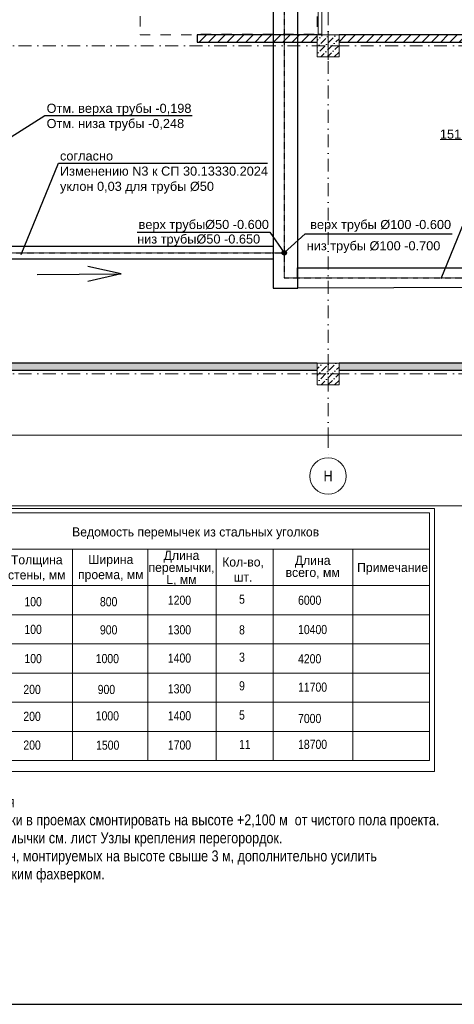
# Model space of a CAD drawing. Header units: millimetres. Extents: x -2890 to 117730, y -526 to 88572.
# Tile 38 of 65: x 86630 to 98547, y 5 to 27014. Entities that reach past the tile are written whole.
import ezdxf
from ezdxf import colors
from ezdxf.entities.mleader import LeaderData, LeaderLine
from ezdxf.math import Vec2, Vec3
from ezdxf.xclip import XClip

# ---------------------------------------------------------------- set-up
doc = ezdxf.new("R2010")
doc.units = ezdxf.units.MM
doc.header["$MEASUREMENT"] = 0
doc.header["$XCLIPFRAME"] = 2
doc.set_wipeout_variables(frame=1)
for name, pattern in [('Wipeout_Contour', [1000, 0, -1000]), ('Штриховая', [564.444447, 282.222223, -282.222223]), ('Штрихпунктирная', [6.702778, 3.527778, -1.763889, 0, -1.411111])]:
    doc.linetypes.add(name, pattern=pattern)
for name, color, linetype in [('ВК_К1', 34, 'Continuous'), ('ВК_Размер', 7, 'Continuous'), ('ВК_Текст', 7, 'Continuous'), ('Конструктив - Колонны', 7, 'Continuous'), ('Конструктив - стены бассейнов жб нов', 7, 'Continuous'), ('Конструктив - Стены Блок 200 нов', 7, 'Continuous'), ('Конструктив - Стены Внутр сущ.', 7, 'Continuous'), ('Маркер_Разрезы_Сечения уличных бань', 7, 'Continuous'), ('Размер - Конструктив нов', 7, 'Continuous'), ('Чертеж и Рисунок', 7, 'Continuous'), ('Элемент Модели - Зона', 7, 'Continuous'), ('Элемент Модели - Оси', 7, 'Continuous')]:
    doc.layers.add(name, color=color, linetype=linetype)
doc.styles.get("Standard").update_dxf_attribs({"font": 'ARIALUNI.TTF', "height": 250})
doc.styles.add('СГЕНЕРИР_СТИЛЬ_1', font='ARIALN.TTF')
doc.styles.add('СГЕНЕРИР_СТИЛЬ_3', font='txt')
doc.styles.add('СГЕНЕРИР_СТИЛЬ_4', font='arial.ttf')
pattern_1 = [(45, (-30913.89, 8295.99), (-127.27922, 127.27922), [])]
pattern_2 = [(45, (-30913.9, 8296), (-183.84776, 183.84776), [195, -65, 0, -65]), (45, (-30890.9, 8502.82), (-183.84776, 183.84776), [195, -65, 0, -65])]

# ---------------------------------------------------------------- blocks, each defined once
blk = doc.blocks.new('Чертеж_5_4', base_point=(-301.22, 184.65))
at = {"layer": 'Размер - Конструктив нов', "color": 7, "linetype": 'Continuous', "lineweight": 15}
blk.add_line((958.78, 157.9), (958.78, 161.16), dxfattribs=at)
at = {"layer": 'Элемент Модели - Оси', "color": 7, "linetype": 'Штрихпунктирная', "lineweight": 15}
blk.add_line((958.78, 161.16), (958.78, 154.9), dxfattribs=at)
at = {"layer": 'Элемент Модели - Оси', "color": 7, "linetype": 'Continuous', "lineweight": 15}
blk.add_circle((958.78, 149.9), 5, dxfattribs=at)
at = {"layer": 'Элемент Модели - Оси', "color": 7, "linetype": 'Continuous', "lineweight": 15, "insert": (957.52, 149.92), "char_height": 3, "attachment_point": 4, "style": 'СГЕНЕРИР_СТИЛЬ_1'}
blk.add_mtext('\\A1;\\pt0;H', dxfattribs=at)
blk = doc.blocks.new('Чертеж_9_8', base_point=(-999.2, 262.01))
at = {"layer": 'Маркер_Разрезы_Сечения уличных бань', "color": 7, "linetype": 'Continuous', "lineweight": 15}
for p, q in [((852.57, 139.84), (986.56, 139.84)), ((852.57, 139.84), (852.57, 129.84)), ((986.56, 139.84), (986.56, 71.84)), ((852.57, 129.84), (986.56, 129.84)), ((852.57, 129.84), (852.57, 71.84)), ((869.69, 129.84), (869.69, 71.84)), ((888.71, 129.84), (888.71, 71.84)), ((909.37, 129.84), (909.37, 71.84)), ((928.07, 129.84), (928.07, 71.84)), ((943.69, 129.84), (943.69, 71.84)), ((965.55, 129.84), (965.55, 71.84)), ((852.57, 119.84), (872.57, 119.84)), ((852.57, 119.84), (986.56, 119.84)), ((852.57, 111.84), (986.56, 111.84)), ((852.57, 111.84), (986.56, 111.84)), ((852.57, 103.84), (986.56, 103.84)), ((852.57, 95.84), (986.56, 95.84)), ((852.57, 87.84), (986.56, 87.84)), ((852.57, 87.84), (986.56, 87.84)), ((852.57, 79.84), (986.56, 79.84)), ((852.57, 71.84), (986.56, 71.84))]:
    blk.add_line(p, q, dxfattribs=at)
at = {"color": 7, "linetype": 'Continuous', "lineweight": 15, "char_height": 2.5}
for s, insert, attachment_point, style in [('\\A1;Ведомость перемычек из стальных уголков', (922.46, 134.2), 5, 'СГЕНЕРИР_СТИЛЬ_3'), ('\\A1;Поз.', (860.9, 126.29), 5, 'СГЕНЕРИР_СТИЛЬ_3'), ('\\A1;Примечание', (976.48, 124.47), 5, 'СГЕНЕРИР_СТИЛЬ_3'), ('\\A1;ПР1.1', (856.73, 116.16), 4, 'СГЕНЕРИР_СТИЛЬ_1'), ('\\A1; 100', (874.72, 115.42), 4, 'СГЕНЕРИР_СТИЛЬ_1'), ('\\A1;800 ', (896.23, 115.42), 4, 'СГЕНЕРИР_СТИЛЬ_1'), ('\\A1;1200 ', (914.85, 115.83), 4, 'СГЕНЕРИР_СТИЛЬ_1'), ('\\A1;5', (934.37, 116.12), 4, 'СГЕНЕРИР_СТИЛЬ_1'), ('\\A1;6000 ', (950.55, 115.83), 4, 'СГЕНЕРИР_СТИЛЬ_1'), ('\\A1;ПР1.2', (856.73, 107.53), 4, 'СГЕНЕРИР_СТИЛЬ_1'), ('\\A1; 100', (874.72, 107.82), 4, 'СГЕНЕРИР_СТИЛЬ_1'), ('\\A1;900', (896.23, 107.7), 4, 'СГЕНЕРИР_СТИЛЬ_1'), ('\\A1;1300 ', (914.85, 107.71), 4, 'СГЕНЕРИР_СТИЛЬ_1'), ('\\A1;8', (934.37, 107.7), 4, 'СГЕНЕРИР_СТИЛЬ_1'), ('\\A1;10400 ', (950.55, 107.79), 4, 'СГЕНЕРИР_СТИЛЬ_1'), ('\\A1;ПР1.3', (856.73, 99.41), 4, 'СГЕНЕРИР_СТИЛЬ_1'), ('\\A1; 100', (874.72, 99.82), 4, 'СГЕНЕРИР_СТИЛЬ_1'), ('\\A1;1000', (895.07, 99.82), 4, 'СГЕНЕРИР_СТИЛЬ_1'), ('\\A1;1400 ', (914.85, 99.95), 4, 'СГЕНЕРИР_СТИЛЬ_1'), ('\\A1;3', (934.37, 100.2), 4, 'СГЕНЕРИР_СТИЛЬ_1'), ('\\A1;4200 ', (950.55, 99.76), 4, 'СГЕНЕРИР_СТИЛЬ_1'), ('\\A1;ПР1.4', (856.73, 91.55), 4, 'СГЕНЕРИР_СТИЛЬ_1'), ('\\A1;200', (875.22, 91.35), 4, 'СГЕНЕРИР_СТИЛЬ_1'), ('\\A1;900', (895.61, 91.34), 4, 'СГЕНЕРИР_СТИЛЬ_1'), ('\\A1;1300 ', (914.85, 91.52), 4, 'СГЕНЕРИР_СТИЛЬ_1'), ('\\A1;9', (934.37, 92.35), 4, 'СГЕНЕРИР_СТИЛЬ_1'), ('\\A1;11700 ', (950.55, 91.98), 4, 'СГЕНЕРИР_СТИЛЬ_1'), ('\\A1;ПР1.5', (856.73, 83.53), 4, 'СГЕНЕРИР_СТИЛЬ_1'), ('\\A1;200', (875.22, 83.97), 4, 'СГЕНЕРИР_СТИЛЬ_1'), ('\\A1;1000', (895.07, 84.11), 4, 'СГЕНЕРИР_СТИЛЬ_1'), ('\\A1;1400 ', (914.85, 84.14), 4, 'СГЕНЕРИР_СТИЛЬ_1'), ('\\A1;5', (934.37, 84.33), 4, 'СГЕНЕРИР_СТИЛЬ_1'), ('\\A1;7000 ', (950.55, 83.38), 4, 'СГЕНЕРИР_СТИЛЬ_1'), ('\\A1;ПР1.6', (856.73, 75.77), 4, 'СГЕНЕРИР_СТИЛЬ_1'), ('\\A1;200', (875.22, 76.08), 4, 'СГЕНЕРИР_СТИЛЬ_1'), ('\\A1;1500', (895.17, 76.07), 4, 'СГЕНЕРИР_СТИЛЬ_1'), ('\\A1;1700 ', (914.85, 76.1), 4, 'СГЕНЕРИР_СТИЛЬ_1'), ('\\A1;11', (934.37, 76.28), 4, 'СГЕНЕРИР_СТИЛЬ_1'), ('\\A1;18700 ', (950.55, 76.29), 4, 'СГЕНЕРИР_СТИЛЬ_1')]:
    blk.add_mtext(s, dxfattribs=dict(at, insert=insert, attachment_point=attachment_point, style=style))
at = {"color": 7, "linetype": 'Continuous', "lineweight": 15, "char_height": 2.5, "attachment_point": 5, "style": 'СГЕНЕРИР_СТИЛЬ_3'}
for s, insert, width, line_spacing_factor in [('\\A1;Ширина проема, мм', (899.21, 124.57), 18.0322, 0.996831), ('\\A1;Кол-во, шт.', (935.47, 124.26), 13, 0.994125), ('\\A1;Длина всего, мм', (954.56, 124.9), 19.3379, 0.795756)]:
    blk.add_mtext(s, dxfattribs=dict(at, insert=insert, width=width, line_spacing_factor=line_spacing_factor))
for s, insert, line_spacing_factor in [('\\A1;Толщина\\Pстены, мм', (878.9, 124.64), 0.99587), ('\\A1;Длина \\Pперемычки, \\PL, мм', (918.59, 124.62), 0.79363)]:
    blk.add_mtext(s, dxfattribs=dict(at, insert=insert, line_spacing_factor=line_spacing_factor))
blk = doc.blocks.new('_None')

msp = doc.modelspace()

# ---------------------------------------------------------------- hatches: boundary and pattern name
at = {"layer": 'ВК_К1', "ltscale": 100}
h = msp.add_hatch(color=256, dxfattribs=at)
h.dxf.hatch_style = 1
h.paths.add_polyline_path([(93943.4, 20619, 1), (93823.6, 20619, 1)])
at = {"layer": 'Конструктив - Стены Внутр сущ.', "linetype": 'Continuous', "lineweight": 15, "ltscale": 100}
for points in [[(86386.2, 17396), (94786.1, 17396), (94786.1, 17596), (86386.2, 17596)], [(95386.1, 17396), (103766.1, 17396), (103766.1, 17596), (95386.1, 17596)]]:
    msp.add_hatch(color=7, dxfattribs=at).paths.add_polyline_path(points)

# ---------------------------------------------------------------- linework, layer by layer
at = {"color": 7, "linetype": 'Continuous', "lineweight": 30, "ltscale": 100}
msp.add_line((1208, 5), (117608, 5), dxfattribs=at)
at = {"layer": 'ВК_К1', "ltscale": 100}
for p, q in [((87105.2, 20028.7), (89407.8, 20044.6)), ((89407.8, 20044.6), (88498.8, 20240.8)), ((89407.8, 20044.6), (88501.6, 19835.9))]:
    msp.add_line(p, q, dxfattribs=at)
at = {"layer": 'ВК_К1', "linetype": 'Штрихпунктирная'}
msp.add_lwpolyline([(77263.1, 20619), (93883.9, 20619)], dxfattribs=at)
at = {"layer": 'ВК_К1', "ltscale": 100}
msp.add_circle((93883.5, 20619), 59.9, dxfattribs=at)
at = {"layer": 'ВК_Размер'}
for points in [[(89849.2, 21183.4), (93484.4, 21183.4), (93883.5, 20619)], [(93883.5, 20619), (94456.2, 21141.3), (98491.3, 21141.3)]]:
    msp.add_lwpolyline(points, dxfattribs=at)
for points in [[(77086.1, 20804.3), (93578.7, 20804.3), (93578.7, 20443), (77086.1, 20443)], [(94250.5, 20210.8), (110051.1, 20210.8), (110051.1, 19707.9), (94255.6, 19646.9)]]:
    msp.add_lwpolyline(points, close=True, dxfattribs=at)
at = {"layer": 'Конструктив - Стены Внутр сущ.', "color": 7, "linetype": 'Continuous', "lineweight": 30, "ltscale": 100, "flags": 128}
for points in [[(94786.1, 17596), (86386.2, 17596)], [(103766.1, 17596), (95386.1, 17596)], [(86386.2, 17396), (94786.1, 17396)], [(95386.1, 17396), (103766.1, 17396)]]:
    msp.add_lwpolyline(points, dxfattribs=at)
at = {"layer": 'Элемент Модели - Зона', "color": 7, "linetype": 'Continuous', "lineweight": 0, "ltscale": 100}
msp.add_line((98157.8, 23723.5), (99648.1, 23723.5), dxfattribs=at)

# ---------------------------------------------------------------- block references
at = {"layer": 'Чертеж и Рисунок', "color": 7, "linetype": 'Continuous', "lineweight": 15, "ltscale": 100}
ref = msp.add_blockref('Чертеж_5_4', (-30913.9, 17970), dxfattribs=dict(at, xscale=100, yscale=100, zscale=100))
XClip(ref).set_block_clipping_path([(42.1417173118, 141.7105371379), (1151.6331595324, 161.1581262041)])
ref = msp.add_blockref('Чертеж_9_8', (-100712.4, 25706.2), dxfattribs=dict(at, xscale=100, yscale=100, zscale=100))
XClip(ref).set_block_clipping_path([(849.9719833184, 68.888829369), (987.9661827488, 140.96615675)])

# ---------------------------------------------------------------- texts
at = {"layer": 'ВК_Текст', "color": 1, "linetype": 'Continuous', "lineweight": 0, "ltscale": 100, "char_height": 250, "attachment_point": 5, "style": 'СГЕНЕРИР_СТИЛЬ_4'}
for s, insert in [('\\A1;верх трубы%%C50 -0.600', (91676.7, 21359.7)), ('\\A1;верх трубы %%C100 -0.600', (96527.4, 21358.2)), ('\\A1;низ трубыØ50 -0.650', (91537.3, 20960.7)), ('\\A1;низ трубы Ø100 -0.700', (96332.8, 20774.6))]:
    msp.add_mtext(s, dxfattribs=dict(at, insert=insert))
at = {"layer": 'Чертеж и Рисунок', "color": 7, "linetype": 'Continuous', "lineweight": 15, "ltscale": 100, "insert": (84494.5, 3340.4), "char_height": 300, "width": 13964.155, "attachment_point": 7, "line_spacing_factor": 0.989092, "style": 'СГЕНЕРИР_СТИЛЬ_1'}
msp.add_mtext('\\A1;Примечания\\P1. Перемычки в проемах смонтировать на высоте +2,100 м  от чистого пола проекта.\\P    Тип перемычки см. лист Узлы крепления перегорордок.\\P2. Типы стен, монтируемых на высоте свыше 3 м, дополнительно усилить металлическим фахверком. ', dxfattribs=at)
at = {"layer": 'Элемент Модели - Зона', "color": 7, "linetype": 'Continuous', "lineweight": 0, "ltscale": 100, "insert": (98903, 23852.8), "char_height": 250, "attachment_point": 5, "style": 'СГЕНЕРИР_СТИЛЬ_4'}
msp.add_mtext('\\A1;151,92 мІ', dxfattribs=at)

# ---------------------------------------------------------------- leaders
at = {"layer": 'ВК_Текст', "color": 1, "ltscale": 100}
ml = msp.add_multileader_mtext('Standard', dxfattribs=at)
ml.set_content('Отм. верха трубы -0,198\\PОтм. низа трубы -0,248', color=1)
ml.set_leader_properties(color=256, linetype='ByLayer', lineweight=-1)
ml.set_arrow_properties(name='NONE')
ml.build(insert=Vec2(0, 0))
ml.multileader.update_dxf_attribs({"text_left_attachment_type": 6, "text_right_attachment_type": 6, "dogleg_length": 0.36, "arrow_head_size": 18})
ctx = ml.context
ctx.base_point, ctx.char_height, ctx.arrow_head_size, ctx.landing_gap_size, ctx.plane_origin = Vec3(87358.1, 24385), 250, 18, 9, Vec3(85704.4, 18850.2)
ctx.left_attachment, ctx.right_attachment = 6, 6
notes = []
notes.append((ctx, [(0, (1, 1, 0), (87322.1, 24385), (1, 0), 36, [(0, [(85716.2, 23376)], 0, [])])]))
ctx.mtext.insert, ctx.mtext.flow_direction = Vec3(87367.1, 24708.4), 5
at = {"layer": 'ВК_Текст', "ltscale": 100}
ml = msp.add_multileader_mtext('Standard', dxfattribs=at)
ml.set_content('согласно\\PИзменению N3 к СП 30.13330.2024\\Pуклон 0,03 для трубы %%C50', color=256)
ml.set_leader_properties(color=256, linetype='ByLayer', lineweight=-1)
ml.set_arrow_properties(name='NONE')
ml.build(insert=Vec2(0, 0))
ml.multileader.update_dxf_attribs({"text_left_attachment_type": 6, "text_right_attachment_type": 6, "dogleg_length": 0.36, "arrow_head_size": 18})
ctx = ml.context
ctx.base_point, ctx.char_height, ctx.arrow_head_size, ctx.landing_gap_size, ctx.plane_origin = Vec3(87725.6, 23078.9), 250, 18, 9, Vec3(80158.5, 17541.8)
ctx.left_attachment, ctx.right_attachment = 6, 6
notes.append((ctx, [(0, (1, 1, 0), (87689.6, 23078.9), (1, 0), 36, [(0, [(86673.4, 20575.4)], 0, [])])]))
ctx.mtext.insert, ctx.mtext.width, ctx.mtext.flow_direction = Vec3(87734.6, 23402.2), 5664.532, 5
ml = msp.add_multileader_mtext('Standard', dxfattribs=at)
ml.set_content('согласно\\PИзменению N3 к СП 30.13330.2024\\Pуклон 0,02 для трубы %%C100', color=256)
ml.set_leader_properties(color=256, linetype='ByLayer', lineweight=-1)
ml.set_arrow_properties(name='NONE')
ml.build(insert=Vec2(0, 0))
ml.multileader.update_dxf_attribs({"text_left_attachment_type": 6, "text_right_attachment_type": 6, "dogleg_length": 0.36, "arrow_head_size": 18})
ctx = ml.context
ctx.base_point, ctx.char_height, ctx.arrow_head_size, ctx.landing_gap_size, ctx.plane_origin = Vec3(99240.1, 22422.5), 250, 18, 9, Vec3(91673, 16885.4)
ctx.left_attachment, ctx.right_attachment = 6, 6
notes.append((ctx, [(0, (1, 1, 0), (99204.1, 22422.5), (1, 0), 36, [(0, [(98187.9, 19919.1)], 0, [])])]))
ctx.mtext.insert, ctx.mtext.width, ctx.mtext.flow_direction = Vec3(99249.1, 22745.9), 5664.532, 5
for ctx, leaders in notes:
    for number, flags, end, landing, length, lines in leaders:
        leader = LeaderData()
        leader.index, (leader.has_last_leader_line, leader.has_dogleg_vector, leader.attachment_direction) = number, flags
        leader.last_leader_point, leader.dogleg_vector, leader.dogleg_length = Vec3(end), Vec3(landing), length
        for number, points, colour, breaks in lines:
            line = LeaderLine()
            line.index, line.vertices, line.color, line.breaks = number, Vec3.list(points), colors.encode_raw_color(colour), breaks
            leader.lines.append(line)
        ctx.leaders.append(leader)

# ---------------------------------------------------------------- wipeouts: each hides what was drawn before it
at = {"color": 254, "linetype": 'Wipeout_Contour', "lineweight": 0, "ltscale": 100}
for points in [[(91496.1, 26396), (94786.1, 26396), (94786.1, 26596), (91496.1, 26596)], [(95386.1, 26596), (95386.1, 26396), (103786.1, 26396), (103786.1, 26596)]]:
    msp.add_wipeout(points, dxfattribs=at).dxf.layer = 'Конструктив - Стены Блок 200 нов'

# ---------------------------------------------------------------- next in the draw order: hatches: boundary and pattern name
at = {"layer": 'Конструктив - Стены Блок 200 нов', "linetype": 'Continuous', "lineweight": 5, "ltscale": 100}
h = msp.add_hatch(dxfattribs=at)
h.set_pattern_fill('БЛОКИ_БЕТОННЫЕ_ЭФФЕКТИВН_7F', scale=100, style=0, pattern_type=2)
h.set_pattern_definition(pattern_1)
h.paths.add_polyline_path([(91496.1, 26396), (94786.1, 26396), (94786.1, 26596), (91496.1, 26596)])
h = msp.add_hatch(dxfattribs=at)
h.set_pattern_fill('БЛОКИ_БЕТОННЫЕ_ЭФФЕКТИВН_7F', scale=100, style=0, pattern_type=2)
h.set_pattern_definition(pattern_1)
h.paths.add_polyline_path([(95386.1, 26596), (95386.1, 26396), (103786.1, 26396), (103786.1, 26596)])

# ---------------------------------------------------------------- next in the draw order: linework, layer by layer
at = {"layer": 'ВК_Размер'}
msp.add_lwpolyline([(93578.7, 19649.5), (94255.4, 19649.5), (94255.4, 60397.7), (93578.7, 60397.7)], close=True, dxfattribs=at)
at = {"layer": 'Конструктив - Стены Блок 200 нов', "color": 7, "linetype": 'Continuous', "lineweight": 30, "ltscale": 100}
for p, q in [((94786.1, 26596), (91496.1, 26596)), ((103786.1, 26596), (95386.1, 26596)), ((91496.1, 26396), (94786.1, 26396)), ((95386.1, 26396), (103786.1, 26396))]:
    msp.add_line(p, q, dxfattribs=at)
at = {"layer": 'Конструктив - Стены Блок 200 нов', "color": 7, "linetype": 'Continuous', "lineweight": 30, "ltscale": 100, "flags": 128}
msp.add_lwpolyline([(91496.1, 26596), (91496.1, 26396)], dxfattribs=at)

# ---------------------------------------------------------------- next in the draw order: wipeouts: each hides what was drawn before it
at = {"color": 254, "linetype": 'Wipeout_Contour', "lineweight": 0, "ltscale": 100}
msp.add_wipeout([(94786.1, 16996), (95386.1, 16996), (95386.1, 17596), (94786.1, 17596)], dxfattribs=at).dxf.layer = 'Конструктив - Колонны'

# ---------------------------------------------------------------- next in the draw order: hatches: boundary and pattern name
at = {"layer": 'Конструктив - Колонны', "linetype": 'Continuous', "lineweight": 15, "ltscale": 100}
h = msp.add_hatch(dxfattribs=at)
h.set_pattern_fill('БЕТОН_01_0006', scale=100, style=0, pattern_type=2)
h.set_pattern_definition(pattern_2)
h.paths.add_polyline_path([(94786.1, 16996), (95386.1, 16996), (95386.1, 17596), (94786.1, 17596)])

# ---------------------------------------------------------------- next in the draw order: linework, layer by layer
at = {"layer": 'Конструктив - Колонны', "color": 7, "linetype": 'Continuous', "lineweight": 0, "ltscale": 100}
for p, q in [((95086.1, 17376), (95086.1, 17676)), ((95006.1, 17296), (94706.1, 17296)), ((95166.1, 17296), (95466.1, 17296)), ((95086.1, 17216), (95086.1, 16916))]:
    msp.add_line(p, q, dxfattribs=at)
at = {"layer": 'Конструктив - Колонны', "color": 7, "linetype": 'Continuous', "lineweight": 15, "ltscale": 100, "flags": 128}
msp.add_lwpolyline([(94786.1, 16996), (95386.1, 16996), (95386.1, 17596), (94786.1, 17596)], close=True, dxfattribs=at)
at = {"layer": 'Конструктив - Колонны', "color": 7, "linetype": 'Continuous', "lineweight": 0, "ltscale": 100}
msp.add_point((95086.1, 17296), dxfattribs=at)
at = {"layer": 'Элемент Модели - Оси', "color": 7, "linetype": 'Штрихпунктирная', "lineweight": 15, "ltscale": 100}
msp.add_line((3470.8, 17296), (114954, 17296), dxfattribs=at)

# ---------------------------------------------------------------- next in the draw order: wipeouts: each hides what was drawn before it
at = {"color": 254, "linetype": 'Wipeout_Contour', "lineweight": 0, "ltscale": 100}
msp.add_wipeout([(94811.1, 32146), (94811.1, 26616), (94911.1, 26616), (94911.1, 32146)], dxfattribs=at).dxf.layer = 'Конструктив - стены бассейнов жб нов'

# ---------------------------------------------------------------- next in the draw order: linework, layer by layer
at = {"layer": 'Конструктив - стены бассейнов жб нов', "color": 7, "linetype": 'Continuous', "lineweight": 15, "ltscale": 100}
for p, q in [((94811.1, 32146), (94811.1, 26616)), ((94911.1, 26616), (94911.1, 32146))]:
    msp.add_line(p, q, dxfattribs=at)
at = {"layer": 'Конструктив - стены бассейнов жб нов', "color": 7, "linetype": 'Continuous', "lineweight": 15, "ltscale": 100, "flags": 128}
msp.add_lwpolyline([(94811.1, 26616), (94911.1, 26616)], dxfattribs=at)

# ---------------------------------------------------------------- next in the draw order: wipeouts: each hides what was drawn before it
at = {"color": 254, "linetype": 'Wipeout_Contour', "lineweight": 0, "ltscale": 100}
msp.add_wipeout([(94786.1, 25996), (95386.1, 25996), (95386.1, 26596), (94786.1, 26596)], dxfattribs=at).dxf.layer = 'Конструктив - Колонны'

# ---------------------------------------------------------------- next in the draw order: hatches: boundary and pattern name
at = {"layer": 'Конструктив - Колонны', "linetype": 'Continuous', "lineweight": 15, "ltscale": 100}
h = msp.add_hatch(dxfattribs=at)
h.set_pattern_fill('БЕТОН_01_0006', scale=100, style=0, pattern_type=2)
h.set_pattern_definition(pattern_2)
h.paths.add_polyline_path([(94786.1, 25996), (95386.1, 25996), (95386.1, 26596), (94786.1, 26596)])

# ---------------------------------------------------------------- next in the draw order: linework, layer by layer
at = {"layer": 'ВК_К1', "linetype": 'Штрихпунктирная'}
msp.add_lwpolyline([(85706, 80046), (85706, 79715.2), (105409.1, 79715.2, -0.4142136), (105409.6, 79714.7), (105409.6, 60061.1), (93886.6, 60061.1, 0.4142136), (93886.1, 60060.6), (93886.1, 19935.2), (109921, 19935.2)], format="xyb", dxfattribs=at)
at = {"layer": 'Конструктив - Колонны', "color": 7, "linetype": 'Continuous', "lineweight": 0, "ltscale": 100}
for p, q in [((95086.1, 26376), (95086.1, 26676)), ((95006.1, 26296), (94706.1, 26296)), ((95086.1, 26216), (95086.1, 25916)), ((95166.1, 26296), (95466.1, 26296))]:
    msp.add_line(p, q, dxfattribs=at)
at = {"layer": 'Конструктив - Колонны', "color": 7, "linetype": 'Continuous', "lineweight": 15, "ltscale": 100, "flags": 128}
msp.add_lwpolyline([(94786.1, 25996), (95386.1, 25996), (95386.1, 26596), (94786.1, 26596)], close=True, dxfattribs=at)
at = {"layer": 'Конструктив - Колонны', "color": 7, "linetype": 'Continuous', "lineweight": 0, "ltscale": 100}
msp.add_point((95086.1, 26296), dxfattribs=at)
at = {"layer": 'Элемент Модели - Зона', "color": 253, "linetype": 'Штриховая', "lineweight": 15, "flags": 128}
msp.add_lwpolyline([(89936.1, 26605.2), (89936.1, 26596), (91496.1, 26596), (91496.1, 26616), (94786.1, 26616), (94786.1, 32146), (92986.1, 32146), (92986.1, 32396), (94786.1, 32396), (94786.1, 33896), (92986.1, 33896), (92986.1, 34146), (94786.1, 34146), (94786.1, 34546), (94736.1, 34546), (94736.1, 36046), (94786.1, 36046), (94786.1, 36446), (92986.1, 36446), (92986.1, 36696), (94786.1, 36696), (94786.1, 38196), (92986.1, 38196), (92986.1, 38446), (94786.1, 38446), (94786.1, 44596), (95386.1, 44596), (95386.1, 44146), (103786.1, 44146), (103786.1, 44596), (104386.1, 44596), (104386.1, 44146), (110111.1, 44146), (110111.1, 53296), (107466.8, 53296), (104386.1, 53296), (104386.1, 52996), (103786.1, 52996), (103786.1, 53296), (95386.1, 53296), (95386.1, 52996), (94786.1, 52996), (94786.1, 53296), (91782.4, 53296), (91782.4, 51048.3), (93418.6, 51048.3), (93418.6, 47874.1), (91782.4, 47874.1), (91782.4, 45501.1), (89936.1, 45501.1)], close=True, dxfattribs=at)
at = {"layer": 'Элемент Модели - Оси', "color": 7, "linetype": 'Штрихпунктирная', "lineweight": 15, "ltscale": 100}
for p, q in [((95086.1, 82191.7), (95086.1, 15620.8)), ((3470.8, 26296), (114954, 26296))]:
    msp.add_line(p, q, dxfattribs=at)

doc.saveas('drawing.dxf')
